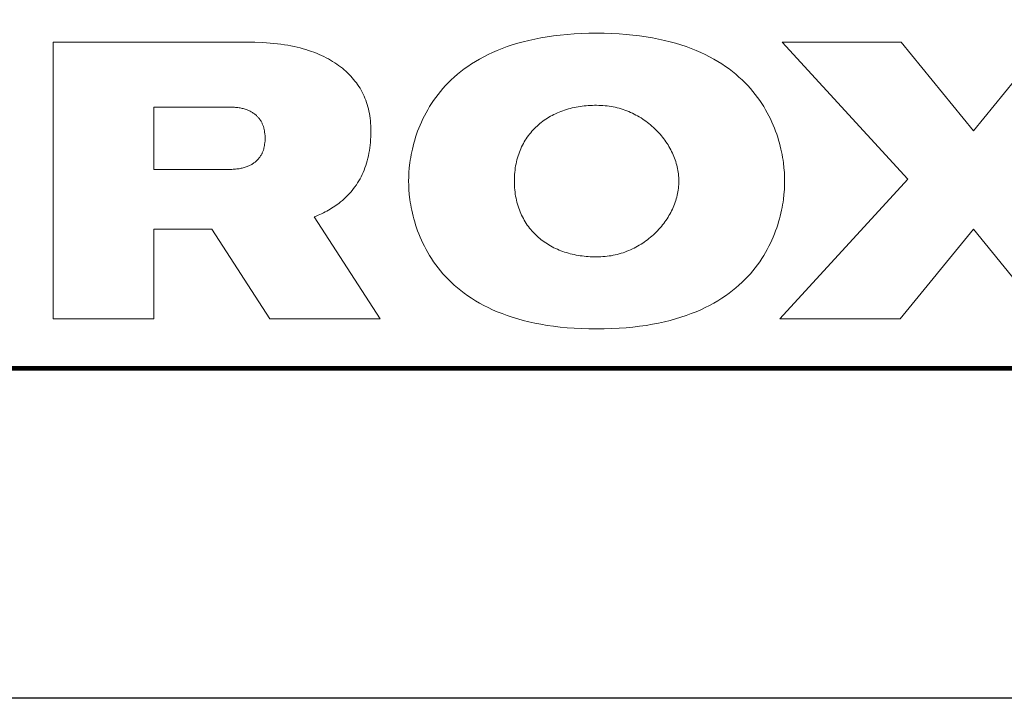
# Model space of a CAD drawing. Header units: millimetres. Extents: x -2637 to -1637, y 678 to 1678.
# Tile 127 of 256: x -1727 to -1682, y 678 to 709. Entities that reach past the tile are written whole.
import ezdxf

# ---------------------------------------------------------------- set-up
doc = ezdxf.new("R2010")
doc.units = ezdxf.units.MM
doc.layers.add('Make2D$B.SHOW mini', color=7, linetype='Continuous', true_color=0x000000)

msp = doc.modelspace()

# ---------------------------------------------------------------- linework, layer by layer
at = {"layer": 'Make2D$B.SHOW mini', "color": 18, "lineweight": 35, "true_color": 0x000000}
msp.add_lwpolyline([(-1652.161, 771.918), (-1830.703, 771.918), (-1830.703, 693.256), (-1652.161, 693.256)], close=True, dxfattribs=at)
at = {"layer": 'Make2D$B.SHOW mini', "lineweight": 0}
for points in [[(-1691.813, 701.828), (-1691.816, 702.015), (-1691.826, 702.217), (-1691.844, 702.434), (-1691.87, 702.663), (-1691.887, 702.782), (-1691.907, 702.904), (-1691.929, 703.028), (-1691.955, 703.154), (-1691.983, 703.283), (-1692.014, 703.414), (-1692.049, 703.546), (-1692.087, 703.68), (-1692.128, 703.815), (-1692.173, 703.952), (-1692.222, 704.089), (-1692.275, 704.228), (-1692.331, 704.367), (-1692.392, 704.507), (-1692.457, 704.647), (-1692.526, 704.788), (-1692.6, 704.928), (-1692.679, 705.068), (-1692.762, 705.208), (-1692.85, 705.348), (-1692.943, 705.487), (-1693.042, 705.624), (-1693.145, 705.761), (-1693.254, 705.897), (-1693.369, 706.031), (-1693.489, 706.164), (-1693.615, 706.295), (-1693.746, 706.424), (-1693.884, 706.551), (-1694.028, 706.675), (-1694.178, 706.797), (-1694.335, 706.917), (-1694.498, 707.034), (-1694.668, 707.147), (-1694.844, 707.258), (-1695.028, 707.365), (-1695.218, 707.469), (-1695.416, 707.569), (-1695.621, 707.665), (-1695.833, 707.757), (-1696.053, 707.845), (-1696.281, 707.929), (-1696.516, 708.008), (-1696.759, 708.082), (-1697.01, 708.151), (-1697.27, 708.215), (-1697.538, 708.274), (-1697.814, 708.328), (-1698.099, 708.376), (-1698.392, 708.418), (-1698.694, 708.454), (-1699.005, 708.483), (-1699.325, 708.507), (-1699.655, 708.524), (-1699.994, 708.534), (-1700.342, 708.538), (-1700.69, 708.534), (-1701.028, 708.524), (-1701.358, 708.507), (-1701.678, 708.483), (-1701.989, 708.454), (-1702.291, 708.418), (-1702.584, 708.376), (-1702.869, 708.328), (-1703.145, 708.274), (-1703.413, 708.215), (-1703.672, 708.151), (-1703.923, 708.082), (-1704.167, 708.008), (-1704.402, 707.929), (-1704.629, 707.845), (-1704.849, 707.757), (-1705.062, 707.665), (-1705.267, 707.569), (-1705.464, 707.469), (-1705.655, 707.365), (-1705.838, 707.258), (-1706.015, 707.147), (-1706.184, 707.034), (-1706.348, 706.917), (-1706.504, 706.797), (-1706.654, 706.675), (-1706.798, 706.551), (-1706.936, 706.424), (-1707.068, 706.295), (-1707.194, 706.164), (-1707.314, 706.031), (-1707.428, 705.897), (-1707.537, 705.761), (-1707.641, 705.624), (-1707.739, 705.487), (-1707.832, 705.348), (-1707.921, 705.208), (-1708.004, 705.068), (-1708.082, 704.928), (-1708.156, 704.788), (-1708.226, 704.647), (-1708.291, 704.507), (-1708.352, 704.367), (-1708.408, 704.228), (-1708.461, 704.089), (-1708.51, 703.952), (-1708.555, 703.815), (-1708.596, 703.68), (-1708.634, 703.546), (-1708.669, 703.414), (-1708.7, 703.283), (-1708.728, 703.154), (-1708.754, 703.028), (-1708.776, 702.904), (-1708.796, 702.782), (-1708.813, 702.663), (-1708.84, 702.434), (-1708.857, 702.217), (-1708.867, 702.015), (-1708.871, 701.828), (-1708.867, 701.642), (-1708.857, 701.439), (-1708.84, 701.223), (-1708.813, 700.994), (-1708.796, 700.875), (-1708.776, 700.753), (-1708.754, 700.629), (-1708.728, 700.502), (-1708.7, 700.374), (-1708.669, 700.243), (-1708.634, 700.111), (-1708.596, 699.977), (-1708.555, 699.842), (-1708.51, 699.705), (-1708.461, 699.567), (-1708.408, 699.429), (-1708.352, 699.289), (-1708.291, 699.15), (-1708.226, 699.009), (-1708.156, 698.869), (-1708.082, 698.729), (-1708.004, 698.588), (-1707.921, 698.448), (-1707.832, 698.309), (-1707.739, 698.17), (-1707.641, 698.032), (-1707.537, 697.895), (-1707.428, 697.76), (-1707.314, 697.626), (-1707.194, 697.493), (-1707.068, 697.362), (-1706.936, 697.233), (-1706.798, 697.106), (-1706.654, 696.982), (-1706.504, 696.859), (-1706.348, 696.74), (-1706.184, 696.623), (-1706.015, 696.509), (-1705.838, 696.399), (-1705.655, 696.292), (-1705.464, 696.188), (-1705.267, 696.088), (-1705.062, 695.992), (-1704.849, 695.9), (-1704.629, 695.812), (-1704.402, 695.728), (-1704.167, 695.649), (-1703.923, 695.575), (-1703.672, 695.506), (-1703.413, 695.441), (-1703.145, 695.383), (-1702.869, 695.329), (-1702.584, 695.281), (-1702.291, 695.239), (-1701.989, 695.203), (-1701.678, 695.173), (-1701.358, 695.15), (-1701.028, 695.133), (-1700.69, 695.122), (-1700.342, 695.119), (-1699.994, 695.122), (-1699.655, 695.133), (-1699.325, 695.15), (-1699.005, 695.173), (-1698.694, 695.203), (-1698.392, 695.239), (-1698.099, 695.281), (-1697.814, 695.329), (-1697.538, 695.383), (-1697.27, 695.441), (-1697.01, 695.506), (-1696.759, 695.575), (-1696.516, 695.649), (-1696.281, 695.728), (-1696.053, 695.812), (-1695.833, 695.9), (-1695.621, 695.992), (-1695.416, 696.088), (-1695.218, 696.188), (-1695.028, 696.292), (-1694.844, 696.399), (-1694.668, 696.509), (-1694.498, 696.623), (-1694.335, 696.74), (-1694.178, 696.859), (-1694.028, 696.982), (-1693.884, 697.106), (-1693.746, 697.233), (-1693.615, 697.362), (-1693.489, 697.493), (-1693.369, 697.626), (-1693.254, 697.76), (-1693.145, 697.895), (-1693.042, 698.032), (-1692.943, 698.17), (-1692.85, 698.309), (-1692.762, 698.448), (-1692.679, 698.588), (-1692.6, 698.729), (-1692.526, 698.869), (-1692.457, 699.009), (-1692.392, 699.15), (-1692.331, 699.289), (-1692.275, 699.429), (-1692.222, 699.567), (-1692.173, 699.705), (-1692.128, 699.842), (-1692.087, 699.977), (-1692.049, 700.111), (-1692.014, 700.243), (-1691.983, 700.374), (-1691.955, 700.502), (-1691.929, 700.629), (-1691.907, 700.753), (-1691.887, 700.875), (-1691.87, 700.994), (-1691.844, 701.223), (-1691.826, 701.439), (-1691.816, 701.642)], [(-1713.152, 700.207), (-1713.066, 700.241), (-1712.981, 700.275), (-1712.898, 700.312), (-1712.817, 700.349), (-1712.737, 700.387), (-1712.659, 700.427), (-1712.582, 700.467), (-1712.507, 700.509), (-1712.434, 700.551), (-1712.362, 700.595), (-1712.291, 700.64), (-1712.222, 700.686), (-1712.154, 700.733), (-1712.088, 700.782), (-1712.023, 700.831), (-1711.959, 700.881), (-1711.876, 700.95), (-1711.796, 701.021), (-1711.718, 701.094), (-1711.643, 701.169), (-1711.57, 701.246), (-1711.499, 701.325), (-1711.431, 701.406), (-1711.366, 701.489), (-1711.303, 701.573), (-1711.242, 701.66), (-1711.184, 701.749), (-1711.129, 701.84), (-1711.076, 701.933), (-1711.026, 702.028), (-1710.979, 702.125), (-1710.934, 702.224), (-1710.891, 702.326), (-1710.852, 702.429), (-1710.814, 702.535), (-1710.78, 702.643), (-1710.748, 702.753), (-1710.719, 702.865), (-1710.693, 702.979), (-1710.669, 703.095), (-1710.649, 703.214), (-1710.63, 703.335), (-1710.615, 703.458), (-1710.602, 703.583), (-1710.593, 703.711), (-1710.586, 703.841), (-1710.581, 703.973), (-1710.58, 704.108), (-1710.581, 704.226), (-1710.586, 704.341), (-1710.593, 704.456), (-1710.602, 704.568), (-1710.615, 704.678), (-1710.63, 704.787), (-1710.649, 704.894), (-1710.669, 704.999), (-1710.693, 705.102), (-1710.719, 705.203), (-1710.748, 705.303), (-1710.78, 705.401), (-1710.814, 705.497), (-1710.852, 705.592), (-1710.891, 705.685), (-1710.934, 705.776), (-1710.979, 705.865), (-1711.026, 705.953), (-1711.076, 706.039), (-1711.129, 706.123), (-1711.184, 706.206), (-1711.242, 706.287), (-1711.303, 706.367), (-1711.366, 706.445), (-1711.431, 706.521), (-1711.499, 706.596), (-1711.57, 706.669), (-1711.643, 706.741), (-1711.718, 706.811), (-1711.796, 706.88), (-1711.876, 706.947), (-1711.959, 707.012), (-1712.045, 707.076), (-1712.133, 707.139), (-1712.223, 707.2), (-1712.317, 707.259), (-1712.412, 707.317), (-1712.511, 707.373), (-1712.613, 707.427), (-1712.717, 707.48), (-1712.824, 707.531), (-1712.934, 707.58), (-1713.047, 707.627), (-1713.163, 707.672), (-1713.283, 707.716), (-1713.405, 707.758), (-1713.531, 707.797), (-1713.66, 707.835), (-1713.792, 707.871), (-1713.928, 707.904), (-1714.068, 707.936), (-1714.211, 707.965), (-1714.357, 707.992), (-1714.508, 708.017), (-1714.662, 708.04), (-1714.819, 708.06), (-1715.147, 708.095), (-1715.49, 708.119), (-1715.849, 708.134), (-1716.226, 708.14), (-1724.988, 708.14), (-1724.988, 695.569), (-1720.424, 695.569), (-1720.424, 699.642), (-1717.799, 699.642), (-1715.169, 695.569), (-1710.155, 695.569)], [(-1686.533, 708.14), (-1691.92, 708.14), (-1686.226, 701.915), (-1692.03, 695.569), (-1686.569, 695.569), (-1683.25, 699.639), (-1679.93, 695.569), (-1670.32, 695.569), (-1667.002, 699.639), (-1663.682, 695.569), (-1658.203, 695.569), (-1664.008, 701.915), (-1658.313, 708.14), (-1663.721, 708.14), (-1667.002, 704.116), (-1670.284, 708.14), (-1679.967, 708.14), (-1683.25, 704.116)], [(-1717.009, 705.187), (-1716.948, 705.187), (-1716.888, 705.185), (-1716.831, 705.183), (-1716.774, 705.179), (-1716.719, 705.174), (-1716.666, 705.169), (-1716.614, 705.162), (-1716.563, 705.155), (-1716.513, 705.146), (-1716.465, 705.137), (-1716.418, 705.127), (-1716.373, 705.115), (-1716.328, 705.103), (-1716.285, 705.09), (-1716.243, 705.076), (-1716.202, 705.061), (-1716.163, 705.046), (-1716.125, 705.03), (-1716.087, 705.013), (-1716.051, 704.995), (-1716.016, 704.977), (-1715.983, 704.958), (-1715.95, 704.938), (-1715.918, 704.918), (-1715.888, 704.897), (-1715.858, 704.875), (-1715.83, 704.852), (-1715.803, 704.829), (-1715.777, 704.806), (-1715.751, 704.782), (-1715.727, 704.757), (-1715.704, 704.732), (-1715.682, 704.707), (-1715.661, 704.681), (-1715.64, 704.655), (-1715.621, 704.628), (-1715.602, 704.601), (-1715.584, 704.574), (-1715.567, 704.546), (-1715.551, 704.517), (-1715.536, 704.488), (-1715.521, 704.459), (-1715.508, 704.43), (-1715.495, 704.4), (-1715.483, 704.37), (-1715.471, 704.339), (-1715.461, 704.308), (-1715.442, 704.247), (-1715.433, 704.216), (-1715.425, 704.185), (-1715.418, 704.154), (-1715.412, 704.122), (-1715.406, 704.091), (-1715.401, 704.059), (-1715.39, 703.963), (-1715.384, 703.9), (-1715.381, 703.836), (-1715.38, 703.804), (-1715.38, 703.772), (-1715.38, 703.74), (-1715.381, 703.709), (-1715.384, 703.645), (-1715.39, 703.582), (-1715.401, 703.487), (-1715.406, 703.456), (-1715.412, 703.424), (-1715.418, 703.393), (-1715.425, 703.361), (-1715.433, 703.33), (-1715.442, 703.299), (-1715.461, 703.237), (-1715.471, 703.207), (-1715.483, 703.176), (-1715.495, 703.146), (-1715.508, 703.117), (-1715.521, 703.087), (-1715.536, 703.058), (-1715.551, 703.029), (-1715.567, 703.001), (-1715.584, 702.973), (-1715.602, 702.945), (-1715.621, 702.918), (-1715.64, 702.891), (-1715.661, 702.865), (-1715.682, 702.839), (-1715.704, 702.814), (-1715.727, 702.789), (-1715.751, 702.764), (-1715.777, 702.74), (-1715.803, 702.716), (-1715.83, 702.693), (-1715.858, 702.671), (-1715.888, 702.649), (-1715.918, 702.628), (-1715.95, 702.607), (-1715.983, 702.587), (-1716.016, 702.568), (-1716.051, 702.55), (-1716.087, 702.532), (-1716.125, 702.515), (-1716.163, 702.499), (-1716.202, 702.483), (-1716.243, 702.469), (-1716.285, 702.455), (-1716.328, 702.442), (-1716.373, 702.43), (-1716.418, 702.419), (-1716.465, 702.409), (-1716.513, 702.4), (-1716.563, 702.391), (-1716.614, 702.384), (-1716.666, 702.377), (-1716.719, 702.371), (-1716.774, 702.367), (-1716.831, 702.363), (-1716.888, 702.36), (-1716.948, 702.359), (-1717.009, 702.358), (-1720.424, 702.358), (-1720.424, 705.187)], [(-1700.342, 705.267), (-1700.245, 705.266), (-1700.149, 705.264), (-1700.054, 705.258), (-1699.959, 705.25), (-1699.865, 705.24), (-1699.772, 705.228), (-1699.68, 705.213), (-1699.588, 705.196), (-1699.497, 705.176), (-1699.407, 705.155), (-1699.318, 705.131), (-1699.23, 705.105), (-1699.143, 705.077), (-1699.057, 705.047), (-1698.971, 705.015), (-1698.887, 704.981), (-1698.804, 704.946), (-1698.722, 704.908), (-1698.641, 704.868), (-1698.561, 704.827), (-1698.482, 704.784), (-1698.405, 704.739), (-1698.328, 704.692), (-1698.253, 704.644), (-1698.179, 704.594), (-1698.107, 704.543), (-1698.036, 704.49), (-1697.966, 704.436), (-1697.898, 704.38), (-1697.831, 704.323), (-1697.765, 704.264), (-1697.701, 704.204), (-1697.639, 704.143), (-1697.578, 704.081), (-1697.519, 704.017), (-1697.461, 703.952), (-1697.405, 703.886), (-1697.35, 703.819), (-1697.297, 703.751), (-1697.246, 703.682), (-1697.197, 703.612), (-1697.149, 703.541), (-1697.104, 703.47), (-1697.06, 703.397), (-1697.018, 703.323), (-1696.977, 703.249), (-1696.939, 703.174), (-1696.903, 703.099), (-1696.869, 703.022), (-1696.836, 702.946), (-1696.806, 702.868), (-1696.778, 702.79), (-1696.752, 702.712), (-1696.728, 702.633), (-1696.706, 702.554), (-1696.686, 702.474), (-1696.668, 702.394), (-1696.653, 702.314), (-1696.64, 702.233), (-1696.63, 702.152), (-1696.621, 702.072), (-1696.615, 701.991), (-1696.612, 701.91), (-1696.61, 701.828), (-1696.612, 701.747), (-1696.615, 701.666), (-1696.621, 701.585), (-1696.63, 701.504), (-1696.64, 701.423), (-1696.653, 701.343), (-1696.668, 701.263), (-1696.686, 701.183), (-1696.706, 701.103), (-1696.728, 701.024), (-1696.752, 700.945), (-1696.778, 700.866), (-1696.806, 700.788), (-1696.836, 700.711), (-1696.869, 700.634), (-1696.903, 700.558), (-1696.939, 700.482), (-1696.977, 700.407), (-1697.018, 700.333), (-1697.06, 700.259), (-1697.104, 700.187), (-1697.149, 700.115), (-1697.197, 700.044), (-1697.246, 699.974), (-1697.297, 699.905), (-1697.35, 699.837), (-1697.405, 699.77), (-1697.461, 699.704), (-1697.519, 699.639), (-1697.578, 699.575), (-1697.639, 699.513), (-1697.701, 699.452), (-1697.765, 699.392), (-1697.831, 699.333), (-1697.898, 699.276), (-1697.966, 699.22), (-1698.036, 699.166), (-1698.107, 699.113), (-1698.179, 699.062), (-1698.253, 699.012), (-1698.328, 698.964), (-1698.405, 698.917), (-1698.482, 698.872), (-1698.561, 698.829), (-1698.641, 698.788), (-1698.722, 698.748), (-1698.804, 698.71), (-1698.887, 698.674), (-1698.971, 698.64), (-1699.057, 698.608), (-1699.143, 698.578), (-1699.23, 698.551), (-1699.318, 698.525), (-1699.407, 698.501), (-1699.497, 698.479), (-1699.588, 698.46), (-1699.68, 698.443), (-1699.772, 698.428), (-1699.865, 698.416), (-1699.959, 698.405), (-1700.054, 698.398), (-1700.149, 698.392), (-1700.245, 698.389), (-1700.438, 698.389), (-1700.534, 698.391), (-1700.629, 698.395), (-1700.723, 698.4), (-1700.817, 698.408), (-1700.91, 698.417), (-1701.003, 698.428), (-1701.094, 698.441), (-1701.185, 698.455), (-1701.275, 698.472), (-1701.364, 698.49), (-1701.452, 698.51), (-1701.539, 698.532), (-1701.625, 698.555), (-1701.711, 698.581), (-1701.795, 698.608), (-1701.878, 698.636), (-1701.96, 698.667), (-1702.041, 698.699), (-1702.121, 698.733), (-1702.2, 698.769), (-1702.277, 698.806), (-1702.354, 698.846), (-1702.429, 698.887), (-1702.503, 698.929), (-1702.575, 698.973), (-1702.646, 699.019), (-1702.716, 699.067), (-1702.784, 699.116), (-1702.851, 699.167), (-1702.917, 699.219), (-1702.981, 699.274), (-1703.043, 699.329), (-1703.104, 699.387), (-1703.164, 699.446), (-1703.222, 699.507), (-1703.278, 699.569), (-1703.332, 699.633), (-1703.385, 699.698), (-1703.436, 699.765), (-1703.486, 699.834), (-1703.533, 699.904), (-1703.579, 699.976), (-1703.623, 700.049), (-1703.665, 700.124), (-1703.705, 700.2), (-1703.744, 700.278), (-1703.78, 700.357), (-1703.814, 700.438), (-1703.847, 700.521), (-1703.877, 700.604), (-1703.905, 700.69), (-1703.931, 700.777), (-1703.956, 700.865), (-1703.977, 700.955), (-1703.997, 701.046), (-1704.015, 701.139), (-1704.03, 701.233), (-1704.043, 701.329), (-1704.054, 701.426), (-1704.062, 701.524), (-1704.068, 701.624), (-1704.072, 701.726), (-1704.073, 701.828), (-1704.072, 701.931), (-1704.068, 702.032), (-1704.062, 702.132), (-1704.054, 702.231), (-1704.043, 702.328), (-1704.03, 702.423), (-1704.015, 702.518), (-1703.997, 702.61), (-1703.977, 702.702), (-1703.956, 702.791), (-1703.931, 702.88), (-1703.905, 702.967), (-1703.877, 703.052), (-1703.847, 703.136), (-1703.814, 703.218), (-1703.78, 703.299), (-1703.744, 703.378), (-1703.705, 703.456), (-1703.665, 703.533), (-1703.623, 703.607), (-1703.579, 703.681), (-1703.533, 703.752), (-1703.486, 703.822), (-1703.436, 703.891), (-1703.385, 703.958), (-1703.332, 704.023), (-1703.278, 704.087), (-1703.222, 704.149), (-1703.164, 704.21), (-1703.104, 704.269), (-1703.043, 704.327), (-1702.981, 704.382), (-1702.917, 704.437), (-1702.851, 704.489), (-1702.784, 704.54), (-1702.716, 704.589), (-1702.646, 704.637), (-1702.575, 704.683), (-1702.503, 704.727), (-1702.429, 704.769), (-1702.354, 704.81), (-1702.277, 704.849), (-1702.2, 704.887), (-1702.121, 704.923), (-1702.041, 704.957), (-1701.96, 704.989), (-1701.878, 705.019), (-1701.795, 705.048), (-1701.711, 705.075), (-1701.625, 705.101), (-1701.539, 705.124), (-1701.452, 705.146), (-1701.364, 705.166), (-1701.275, 705.184), (-1701.185, 705.201), (-1701.094, 705.215), (-1701.003, 705.228), (-1700.91, 705.239), (-1700.817, 705.248), (-1700.723, 705.256), (-1700.629, 705.261), (-1700.534, 705.265), (-1700.438, 705.267)]]:
    msp.add_lwpolyline(points, close=True, dxfattribs=at)
at = {"layer": 'Make2D$B.SHOW mini', "color": 250, "lineweight": 70, "true_color": 0x1a171b}
msp.add_lwpolyline([(-1652.182, 693.353), (-2622.182, 693.353)], dxfattribs=at)
at = {"layer": 'Make2D$B.SHOW mini'}
msp.add_lwpolyline([(-1637.182, 678.353), (-2637.182, 678.353)], dxfattribs=at)

doc.saveas('drawing.dxf')
